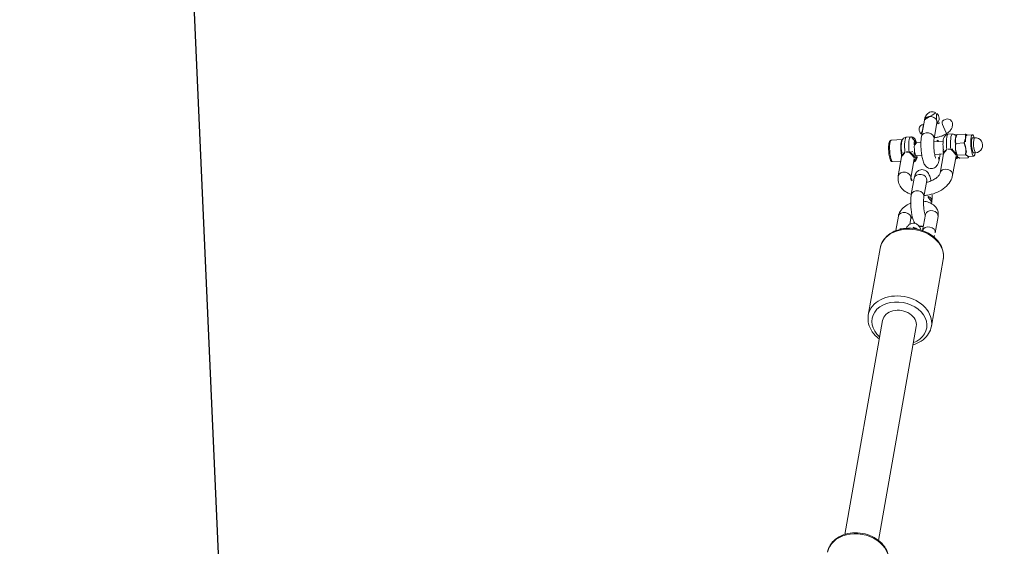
# Model space of a CAD drawing. Extents: x 5477758 to 5478338, y 5918296 to 5918502.
# Tile 122 of 138: x 5477951.689 to 5477952.149, y 5918464.129 to 5918464.375. Entities that reach past the tile are written whole.
import ezdxf

# ---------------------------------------------------------------- set-up
doc = ezdxf.new("R2010")
doc.units = 0
doc.layers.get('0').update_dxf_attribs({"linetype": 'CONTINUOUS', "lineweight": 13})
doc.layers.add('0_PROJEKTOWANE ZABAWKI', color=7, linetype='CONTINUOUS', lineweight=0)
doc.layers.add('0_WSPÓŁRZĘDNE_ODNOŚNIKI', color=6, linetype='CONTINUOUS', lineweight=15)
doc.styles.add('pktkecm$0$STANDARD', font='romans')
doc.dimstyles.new('pktkecm$0$ODNOŚNIKI', dxfattribs={"dimtxt": 17.5, "dimasz": 6, "dimexe": 7, "dimexo": 7, "dimgap": 7, "dimtad": 1, "dimtoh": 1, "dimdec": 0, "dimzin": 0, "dimdsep": 46, "dimtxsty": 'pktkecm$0$STANDARD', "dimblk": 'pktkecm$0$_Dot', "dimcen": 8, "dimdle": 7, "dimclrt": 2, "dimadec": 0, "dimazin": 0, "dimtfac": 1, "dimtdec": 0, "dimtofl": 0, "dimtmove": 0, "dimatfit": 3, "dimldrblk": 'pktkecm$0$_DotBlank', "dimfxl": 0, "dimtolj": 1, "dimtzin": 0, "dimarcsym": 0})

# ---------------------------------------------------------------- blocks, each defined once
blk = doc.blocks.new('zw$CEC1')
for p, q in [((956.4438315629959, -597.8550757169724), (956.4844510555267, -597.6035860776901)), ((956.6325320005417, -597.6275033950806), (956.6481548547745, -597.5307766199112)), ((957.3235763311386, -597.7391179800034), (957.3391991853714, -597.642391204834)), ((957.4310376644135, -598.0145250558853), (957.4716571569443, -597.7630354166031)), ((956.3125557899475, -598.3061456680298), (956.3751542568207, -597.9185774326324)), ((956.7025761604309, -598.4518306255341), (956.7651746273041, -598.0642623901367)), ((957.25787961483, -598.5112501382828), (957.3204779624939, -598.1236817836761)), ((957.4231626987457, -598.4249844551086), (957.4857610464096, -598.037416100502)), ((957.4339492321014, -597.9964979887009), (957.4458575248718, -598.0054913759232)), ((956.237312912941, -598.5065454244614), (956.2060670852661, -598.6999989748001)), ((956.3935112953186, -598.3690741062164), (956.3524594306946, -598.3380703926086)), ((958.1226364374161, -598.930469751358), (957.284635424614, -598.5733815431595)), ((957.3169827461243, -598.5182293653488), (957.3194754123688, -598.5173850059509)), ((955.5485700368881, -599.0857120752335), (956.2631814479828, -599.3902215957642)), ((956.391371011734, -599.434193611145), (956.461277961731, -599.00137591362)), ((956.9836946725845, -599.5298632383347), (957.0485945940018, -599.1280460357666)), ((957.8874288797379, -599.4824455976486), (957.0494278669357, -599.1253575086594)), ((955.3133625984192, -599.6376880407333), (956.0279740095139, -599.942197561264)), ((957.2875953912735, -599.3902215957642), (957.0243657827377, -599.2780544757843)), ((956.2522625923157, -600.2954621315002), (956.2951740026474, -600.0297830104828)), ((956.8445862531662, -600.3911317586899), (956.8874976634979, -600.1254526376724)), ((960.5690960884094, -600.3347967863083), (959.854484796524, -600.0302872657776)), ((955.9248549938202, -600.4410809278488), (955.8936091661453, -600.6345344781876)), ((956.9721773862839, -600.5079170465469), (957.810178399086, -600.8650052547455)), ((958.0794854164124, -600.1641833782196), (958.794096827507, -600.4686928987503)), ((959.1854170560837, -600.1989196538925), (959.1038993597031, -600.1641833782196)), ((960.3268903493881, -600.8837906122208), (959.6192772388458, -600.5822632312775)), ((961.8610018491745, -600.2528938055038), (964.778998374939, -601.4963077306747)), ((955.8767203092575, -601.3662575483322), (955.9610840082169, -600.8439329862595)), ((956.7369699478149, -601.0598930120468), (957.5749709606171, -601.4169812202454)), ((957.8442778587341, -600.7161593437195), (958.5588892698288, -601.0206688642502)), ((956.863926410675, -601.5257068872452), (956.9261429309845, -601.1405031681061)), ((959.6513870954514, -601.2877353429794), (959.8962895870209, -601.3920930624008)), ((959.4161795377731, -601.8397113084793), (960.0452387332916, -602.1077654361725)), ((964.6236915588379, -602.1910313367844), (973.9807230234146, -606.1782406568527)), ((960.6849646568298, -603.012773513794), (963.602961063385, -604.2561874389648)), ((963.9964716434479, -603.6629670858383), (973.3535031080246, -607.6501764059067))]:
    blk.add_line(p, q)
blk.add_arc((956.9936770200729, -597.5865839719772), 0.3500000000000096, 350.8250635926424, 170.8250635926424)
for centre, major_axis, ratio, start_param, end_param in [((956.9780541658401, -597.6833106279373), (-0.4936030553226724, 0.07972467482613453), 0.1999639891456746, 5.487786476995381, 10.22017679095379), ((956.9780541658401, -597.6833106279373), (-0.3455221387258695, 0.05580727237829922), 0.1999639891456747, 4.579404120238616e-12, 3.141592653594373), ((956.9936770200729, -597.5865839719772), (-0.3455221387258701, 0.05580727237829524), 0.1999639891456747, 1.471707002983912e-12, 3.141592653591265), ((956.9374345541, -597.9348002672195), (-0.4936030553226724, 0.07972467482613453), 0.1999639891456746, 0, 0.7854263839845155), ((956.9374345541, -597.9348002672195), (-0.4936030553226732, 0.07972467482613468), 0.1999639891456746, 0.7854263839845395, 1.832623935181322), ((956.9374345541, -597.9348002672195), (0.4936030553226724, -0.07972467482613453), 0.1999639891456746, 4.974216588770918, 6.021414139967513), ((956.9374345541, -597.9348002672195), (0.4936030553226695, -0.07972467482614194), 0.1999639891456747, 6.021414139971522, 6.283185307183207), ((956.7983907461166, -598.7956686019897), (-0.5923236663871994, 0.09566960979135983), 0.1999639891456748, 0, 1.759346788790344), ((956.8296365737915, -598.602215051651), (-0.5923236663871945, 0.09566960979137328), 0.1999639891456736, 4.878342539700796e-12, 1.759346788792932), ((956.8608824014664, -598.4087615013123), (-0.4936030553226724, 0.07972467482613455), 0.1999639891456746, 0.3612962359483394, 0.7854263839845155), ((956.8608824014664, -598.4087615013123), (-0.4936030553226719, 0.0797246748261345), 0.1999639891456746, 0.7854263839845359, 1.832623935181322), ((956.8911238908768, -598.6917325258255), (0.0243384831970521, 0.1985135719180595), 0.1836496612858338, 4.507535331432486, 5.782894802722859), ((956.8608824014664, -598.4087615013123), (0.4936030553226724, -0.07972467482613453), 0.1999639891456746, 4.974216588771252, 5.921889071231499), ((957.1883013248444, -598.6917325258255), (0.05548864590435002, -0.1921484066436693), 0.9022751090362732, 1.80305913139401, 2.294625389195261), ((955.430966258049, -599.3617000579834), (-0.1176037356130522, -0.275987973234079), 0.7622173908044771, 3.141592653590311, 6.283185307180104), ((956.7003169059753, -599.4660722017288), (-0.3620856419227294, 0.1542915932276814), 0.7622173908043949, 5.822078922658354, 6.620136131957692), ((956.8598780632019, -598.8851860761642), (-0.0243384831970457, -0.1985135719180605), 0.1836496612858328, 0, 1.365942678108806), ((958.005032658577, -599.206457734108), (-0.1176037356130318, -0.2759879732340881), 0.7622173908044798, 3.141592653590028, 6.283185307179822), ((956.145577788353, -599.6662095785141), (-0.1176037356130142, -0.2759879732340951), 0.762217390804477, 3.141592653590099, 6.283185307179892), ((957.1699917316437, -599.6662095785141), (0.1176037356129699, 0.2759879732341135), 0.7622173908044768, 0, 1.392446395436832), ((957.9618816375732, -600.4401713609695), (0.1176037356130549, 0.2759879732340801), 0.7622173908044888, 5.152009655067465e-13, 3.141592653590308), ((958.986295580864, -600.4401713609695), (0.1176037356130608, 0.2759879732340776), 0.7622173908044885, 4.489270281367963e-13, 1.916235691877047), ((959.7368810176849, -600.3062752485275), (0.1176037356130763, 0.2759879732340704), 0.7622173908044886, 7.913423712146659e-13, 3.141592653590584), ((961.2729831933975, -601.6328336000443), (-0.5880186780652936, -1.379939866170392), 0.762217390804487, 3.141592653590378, 6.283185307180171), ((956.5171786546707, -600.5367505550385), (-0.5923236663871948, 0.09566960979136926), 0.1999639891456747, 4.571356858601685e-12, 1.759346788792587), ((956.5484243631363, -600.3432970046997), (-0.394882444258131, 0.06377973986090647), 0.1999639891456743, 5.560451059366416, 8.042532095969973), ((956.5484243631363, -600.3432970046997), (0.296161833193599, -0.04783480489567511), 0.1999639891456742, 3.141592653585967, 6.283185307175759), ((956.5786658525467, -600.6262679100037), (0.02433848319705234, 0.1985135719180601), 0.1836496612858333, 4.507535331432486, 6.078331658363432), ((956.5484243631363, -600.3432970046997), (0.3948824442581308, -0.06377973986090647), 0.1999639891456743, 5.882704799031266, 7.005919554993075), ((956.8758434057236, -600.6262679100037), (0.05548864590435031, -0.1921484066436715), 0.9022751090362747, 1.803059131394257, 2.659334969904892), ((958.6764930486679, -600.7446808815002), (-0.1176037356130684, -0.2759879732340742), 0.7622173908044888, 3.141592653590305, 6.283185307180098), ((960.4514923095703, -600.6107847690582), (0.1176037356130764, 0.2759879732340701), 0.7622173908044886, 7.915851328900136e-13, 3.10844204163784), ((956.4859328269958, -600.7302041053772), (-0.5923236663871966, 0.09566960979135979), 0.1999639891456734, 0, 1.759346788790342), ((956.454686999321, -600.9236576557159), (-0.4936030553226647, 0.07972467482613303), 0.1999639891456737, 6.191412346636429, 8.361326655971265), ((956.5474200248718, -600.8197214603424), (-0.02433848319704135, -0.1985135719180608), 0.183649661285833, 0, 1.365942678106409), ((957.6925747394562, -601.1409932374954), (0.1176037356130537, 0.2759879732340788), 0.7622173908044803, 5.309197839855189e-13, 3.141592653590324), ((956.3703234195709, -601.4459822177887), (0.4936030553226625, -0.07972467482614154), 0.1999639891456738, 3.141592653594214, 6.283185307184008), ((959.5337833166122, -601.5637233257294), (0.1176037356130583, 0.2759879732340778), 0.7622173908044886, 6.444108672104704e-13, 3.141592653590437), ((960.2834683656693, -601.3790756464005), (-0.1176037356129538, -0.2759879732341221), 0.7622173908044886, 4.054005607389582, 5.623444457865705), ((964.1909798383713, -602.8762475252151), (0.5880186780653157, 1.379939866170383), 0.7622173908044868, 5.976792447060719e-13, 3.141592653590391), ((960.2483947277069, -601.8682329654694), (0.1176037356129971, 0.2759879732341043), 0.7622173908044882, 1.638699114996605, 2.596027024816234), ((964.3100816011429, -602.9269992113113), (-0.5096161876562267, -1.195947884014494), 0.7622173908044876, 2.233670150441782, 7.191107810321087), ((964.3100816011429, -602.9269992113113), (-0.3136099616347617, -0.7359679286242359), 0.7622173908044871, 3.141592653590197, 6.28318530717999), ((974.5528448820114, -607.2916358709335), (-0.5684180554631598, -1.333941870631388), 0.7622173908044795, 3.141592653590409, 6.283185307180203)]:
    blk.add_ellipse(centre, major_axis=major_axis, ratio=ratio, start_param=start_param, end_param=end_param)
for points, weights in [([(956.3751542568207, -597.9185774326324), (956.4145723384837, -597.8675896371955), (956.4455409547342, -597.8444914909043)], [1, 1.028930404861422, 1.013757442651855]), ([(956.3125557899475, -598.3061456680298), (956.4100844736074, -598.3883782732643), (956.500589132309, -598.4221847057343)], [1, 1.037954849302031, 1]), ([(956.5771412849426, -597.9482234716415), (956.486636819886, -597.9144171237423), (956.3751542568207, -597.9185774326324)], [1, 1.037954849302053, 1]), ([(956.7651746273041, -598.0642623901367), (956.667645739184, -597.9820297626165), (956.5771412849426, -597.9482234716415)], [1, 1.037954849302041, 1]), ([(957.0498031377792, -598.0507756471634), (956.920944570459, -598.036987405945), (956.7651746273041, -598.0642623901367)], [1, 1.037954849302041, 1]), ([(957.3204779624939, -598.1236817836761), (957.1786618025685, -598.064563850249), (957.0498031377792, -598.0507756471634)], [1, 1.037954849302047, 1]), ([(957.4100964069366, -598.0373524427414), (957.3717423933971, -598.0573705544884), (957.3204779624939, -598.1236817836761)], [1, 1.037954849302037, 1]), ([(957.4857610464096, -598.037416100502), (957.4484505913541, -598.0173344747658), (957.4100964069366, -598.0373524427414)], [1, 1.037954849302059, 1]), ([(957.4458575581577, -598.0054914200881), (957.4654253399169, -598.020269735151), (957.4857610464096, -598.037416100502)], [1.012255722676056, 1.007683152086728, 1]), ([(956.500589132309, -598.4221847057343), (956.591093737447, -598.4559909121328), (956.7025761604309, -598.4518306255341)], [1, 1.037954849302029, 1]), ([(956.7025761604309, -598.4518306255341), (956.8443923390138, -598.5109485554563), (956.9732509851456, -598.5247368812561)], [1, 1.037954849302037, 1]), ([(956.9732509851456, -598.5247368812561), (957.1021096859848, -598.5385252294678), (957.25787961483, -598.5112501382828)], [1, 1.037954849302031, 1]), ([(957.25787961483, -598.5112501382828), (957.2951901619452, -598.5313317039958), (957.333544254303, -598.5113136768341)], [1, 1.03795484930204, 1]), ([(957.333544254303, -598.5113136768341), (957.3718983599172, -598.4912956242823), (957.4231626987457, -598.4249844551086)], [1, 1.037954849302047, 1])]:
    blk.add_rational_spline(points, weights, degree=2)
for points, knots in [([(956.1589534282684, -598.7686499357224), (956.1486802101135, -598.7387673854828), (956.1369944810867, -598.7100032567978), (956.1105461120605, -598.6551963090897), (956.0940648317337, -598.625781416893), (956.0563995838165, -598.570211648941), (956.0351819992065, -598.5440796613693), (955.9824516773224, -598.4893245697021), (955.9397079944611, -598.4556882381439), (955.8680074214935, -598.4168312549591), (955.8272776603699, -598.4016362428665), (955.7532200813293, -598.3875756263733), (955.706235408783, -598.3875790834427), (955.6365826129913, -598.404442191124), (955.6013196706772, -598.4211323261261), (955.5522662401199, -598.4609258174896), (955.5297564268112, -598.4900186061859), (955.5022901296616, -598.5495533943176), (955.4947496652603, -598.5907632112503), (955.4947496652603, -598.6824268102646), (955.5124355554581, -598.7481927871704), (955.5493389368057, -598.8533098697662), (955.5724896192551, -598.9080992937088), (955.5918445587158, -598.9642215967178)], [2.270389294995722, 2.270389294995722, 2.270389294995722, 2.270389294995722, 2.360880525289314, 2.360880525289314, 2.452953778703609, 2.452953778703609, 2.545027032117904, 2.545027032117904, 2.681005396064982, 2.681005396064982, 2.789685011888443, 2.789685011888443, 2.907146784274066, 2.907146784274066, 3.004680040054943, 3.004680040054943, 3.096640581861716, 3.096640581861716, 3.201375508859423, 3.201375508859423, 3.371631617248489, 3.371631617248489, 3.535595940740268, 3.535595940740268, 3.535595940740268, 3.535595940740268]), ([(956.8355395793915, -599.083699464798), (956.7849459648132, -599.0774966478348), (956.7334059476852, -599.0693043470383), (956.633046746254, -599.0496833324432), (956.5842918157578, -599.0382786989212), (956.4933785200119, -599.0128365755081), (956.451388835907, -598.9989531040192), (956.3741092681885, -598.9670491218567), (956.3395045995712, -598.9510675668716), (956.2861227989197, -598.9097357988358), (956.2704486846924, -598.8960427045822), (956.2459541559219, -598.8654696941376), (956.2377504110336, -598.8537254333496), (956.2183132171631, -598.8176321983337), (956.2075740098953, -598.7891347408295), (956.2025946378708, -598.7375992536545), (956.2030594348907, -598.7186204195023), (956.2060670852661, -598.6999989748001)], [3.632475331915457, 3.632475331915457, 3.632475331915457, 3.632475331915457, 3.984344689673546, 3.984344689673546, 4.336214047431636, 4.336214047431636, 4.688083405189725, 4.688083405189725, 5.039952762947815, 5.039952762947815, 5.174204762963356, 5.174204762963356, 5.239687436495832, 5.239687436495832, 5.339433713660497, 5.339433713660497, 5.391822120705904, 5.391822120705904, 5.391822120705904, 5.391822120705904]), ([(956.3588773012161, -598.3429172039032), (956.3533549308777, -598.3458021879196), (956.3476433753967, -598.3490278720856), (956.3307313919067, -598.3595753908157), (956.318977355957, -598.3680166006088), (956.2885043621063, -598.3958317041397), (956.2687950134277, -598.4192450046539), (956.2465460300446, -598.4675691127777), (956.2405034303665, -598.4867916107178), (956.237312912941, -598.5065454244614)], [6.912976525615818, 6.912976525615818, 6.912976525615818, 6.912976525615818, 6.949413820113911, 6.949413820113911, 7.017167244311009, 7.017167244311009, 7.118974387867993, 7.118974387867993, 7.174548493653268, 7.174548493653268, 7.174548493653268, 7.174548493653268]), ([(956.9218674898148, -598.7364912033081), (956.9041429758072, -598.7662595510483), (956.8922122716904, -598.7988139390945), (956.8818802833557, -598.8627825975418), (956.8830149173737, -598.897070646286), (956.8906216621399, -598.9299447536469)], [0.823337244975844, 0.823337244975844, 0.823337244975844, 0.823337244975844, 0.9225373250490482, 0.9225373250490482, 1.021737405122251, 1.021737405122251, 1.021737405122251, 1.021737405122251]), ([(957.2181880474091, -598.5610163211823), (957.1879390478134, -598.5610163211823), (957.1524113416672, -598.5675506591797), (957.0808526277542, -598.593701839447), (957.0448845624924, -598.6133251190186), (956.9834744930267, -598.6590867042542), (956.9536777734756, -598.6884815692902), (956.9278317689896, -598.7267941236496), (956.9247752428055, -598.7316074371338), (956.9218674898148, -598.7364912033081)], [0.461268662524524, 0.461268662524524, 0.461268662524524, 0.461268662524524, 0.5764284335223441, 0.5764284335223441, 0.6915882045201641, 0.6915882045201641, 0.8070627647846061, 0.8070627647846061, 0.823337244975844, 0.823337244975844, 0.823337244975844, 0.823337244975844]), ([(957.2181880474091, -598.5610163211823), (957.2009090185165, -598.557212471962), (957.1841008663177, -598.5531889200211), (957.1512786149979, -598.5450588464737), (957.1352027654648, -598.5409553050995), (957.1161277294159, -598.5361864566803), (957.1132746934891, -598.5354762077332), (957.1104118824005, -598.5347671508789)], [-0.0007309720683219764, -0.0007309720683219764, -0.0007309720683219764, -0.0007309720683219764, 0.05434538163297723, 0.05434538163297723, 0.1086957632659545, 0.1086957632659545, 0.1182161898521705, 0.1182161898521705, 0.1182161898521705, 0.1182161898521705]), ([(957.2027643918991, -598.5347672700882), (957.2032549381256, -598.5355159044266), (957.2037630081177, -598.5362659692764), (957.2070860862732, -598.5410459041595), (957.2102526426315, -598.5451318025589), (957.2142207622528, -598.5511864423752), (957.2154130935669, -598.5532078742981), (957.2172546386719, -598.5571753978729), (957.2179021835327, -598.5591213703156), (957.2181880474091, -598.5610163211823)], [1.258691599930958, 1.258691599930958, 1.258691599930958, 1.258691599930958, 1.268743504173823, 1.268743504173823, 1.322697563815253, 1.322697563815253, 1.350134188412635, 1.350134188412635, 1.377570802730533, 1.377570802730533, 1.377570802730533, 1.377570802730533]), ([(957.422455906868, -598.6321095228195), (957.4222033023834, -598.630373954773), (957.421931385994, -598.6286523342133), (957.4175174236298, -598.6026964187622), (957.4097664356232, -598.5817826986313), (957.3900979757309, -598.5424805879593), (957.377760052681, -598.5261425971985), (957.3616092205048, -598.5078822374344), (957.3571841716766, -598.5032770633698), (957.3528360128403, -598.4990254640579)], [4.095751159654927, 4.095751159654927, 4.095751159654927, 4.095751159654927, 4.101026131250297, 4.101026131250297, 4.17598022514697, 4.17598022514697, 4.272295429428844, 4.272295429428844, 4.309354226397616, 4.309354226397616, 4.309354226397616, 4.309354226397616]), ([(955.0932587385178, -599.0344321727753), (955.0672191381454, -599.061715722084), (955.0406112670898, -599.0989655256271), (955.0094305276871, -599.1802281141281), (955.0016975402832, -599.2197830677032), (955.0006808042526, -599.2952102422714), (955.0068271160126, -599.3306374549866), (955.0274972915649, -599.3967278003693), (955.0428870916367, -599.4255234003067), (955.0795625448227, -599.4808406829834), (955.1010247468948, -599.5032440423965), (955.150067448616, -599.5480072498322), (955.1769286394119, -599.5662804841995), (955.2302714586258, -599.5985518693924), (955.256827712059, -599.6121603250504), (955.2939091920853, -599.6292428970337), (955.3035702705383, -599.6335153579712), (955.3133625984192, -599.6376880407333)], [0.7548441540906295, 0.7548441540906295, 0.7548441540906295, 0.7548441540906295, 0.8495511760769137, 0.8495511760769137, 0.9208923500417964, 0.9208923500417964, 0.990915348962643, 0.990915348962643, 1.073954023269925, 1.073954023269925, 1.187789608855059, 1.187789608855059, 1.350980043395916, 1.350980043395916, 1.514170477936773, 1.514170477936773, 1.570796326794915, 1.570796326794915, 1.570796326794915, 1.570796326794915]), ([(955.5911811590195, -599.1041458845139), (955.5845230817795, -599.0899002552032), (955.5768805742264, -599.0763558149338), (955.5475014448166, -599.0338592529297), (955.515092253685, -599.0032056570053), (955.451149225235, -598.9632122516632), (955.4081338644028, -598.9472123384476), (955.3327006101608, -598.9350286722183), (955.2869302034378, -598.936631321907), (955.2124298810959, -598.9539017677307), (955.17047727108, -598.972702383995), (955.1235964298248, -599.0058234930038), (955.1078888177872, -599.019614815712), (955.0935142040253, -599.034676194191)], [1.080118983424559, 1.080118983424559, 1.080118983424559, 1.080118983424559, 1.123585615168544, 1.123585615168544, 1.235108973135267, 1.235108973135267, 1.349845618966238, 1.349845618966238, 1.464341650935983, 1.464341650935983, 1.579273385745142, 1.579273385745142, 1.636543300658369, 1.636543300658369, 1.636543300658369, 1.636543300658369]), ([(955.5134726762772, -599.068617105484), (955.5134785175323, -599.068620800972), (955.5134872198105, -599.0686264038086), (955.5139437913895, -599.0689170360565), (955.5175113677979, -599.0710871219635), (955.5295363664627, -599.0772167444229), (955.5380718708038, -599.0812386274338), (955.5485700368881, -599.0857120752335)], [1.317786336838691, 1.317786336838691, 1.317786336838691, 1.317786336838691, 1.325928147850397, 1.325928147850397, 1.447469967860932, 1.447469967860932, 1.570796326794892, 1.570796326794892, 1.570796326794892, 1.570796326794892]), ([(955.5918457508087, -598.96422123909), (955.6003466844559, -598.9888715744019), (955.6077264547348, -599.0162731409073), (955.6179140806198, -599.0685859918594), (955.6213537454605, -599.0928698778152), (955.6235607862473, -599.1176670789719)], [2.374433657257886, 2.374433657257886, 2.374433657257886, 2.374433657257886, 2.578671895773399, 2.578671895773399, 2.741463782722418, 2.741463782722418, 2.741463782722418, 2.741463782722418]), ([(956.159064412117, -598.7686117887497), (956.1771916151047, -598.8211761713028), (956.1915677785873, -598.8754194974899), (956.213095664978, -598.985964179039), (956.2202423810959, -599.0422661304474), (956.2273907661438, -599.1555696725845), (956.2273907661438, -599.2125693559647), (956.2217043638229, -599.302698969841), (956.2183436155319, -599.3360551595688), (956.2137273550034, -599.3691482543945)], [2.374433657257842, 2.374433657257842, 2.374433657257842, 2.374433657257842, 2.578671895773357, 2.578671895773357, 2.782910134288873, 2.782910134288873, 2.987148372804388, 2.987148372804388, 3.107841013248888, 3.107841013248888, 3.107841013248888, 3.107841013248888]), ([(957.0656366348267, -599.1322642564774), (957.0527012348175, -599.1290988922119), (957.0403325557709, -599.1259771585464), (957.0113892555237, -599.1186802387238), (956.9951145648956, -599.1145839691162), (956.9628399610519, -599.1068342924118), (956.9468996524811, -599.1031930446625), (956.9149695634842, -599.0964803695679), (956.8989721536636, -599.093405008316), (956.8668342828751, -599.087936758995), (956.8507941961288, -599.085569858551), (956.8355395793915, -599.083699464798)], [-1.331430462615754, -1.331430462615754, -1.331430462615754, -1.331430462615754, -1.291513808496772, -1.291513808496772, -1.234315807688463, -1.234315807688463, -1.177117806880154, -1.177117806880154, -1.119919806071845, -1.119919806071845, -1.062721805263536, -1.062721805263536, -1.062721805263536, -1.062721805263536]), ([(956.8906216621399, -598.9299447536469), (956.8918696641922, -598.9353379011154), (956.8932834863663, -598.9406945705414), (956.9060046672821, -598.9836428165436), (956.9254081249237, -599.0185955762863), (956.9704085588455, -599.0744314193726), (956.9991918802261, -599.0992918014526), (957.0365034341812, -599.1194828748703), (957.0429430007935, -599.1225751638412), (957.0494291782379, -599.1253200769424)], [1.021737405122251, 1.021737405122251, 1.021737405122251, 1.021737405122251, 1.03801188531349, 1.03801188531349, 1.153486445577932, 1.153486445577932, 1.268646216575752, 1.268646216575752, 1.292265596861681, 1.292265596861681, 1.292265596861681, 1.292265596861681]), ([(958.7447265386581, -600.4476553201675), (958.7560129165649, -600.3703060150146), (958.7624644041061, -600.291666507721), (958.766902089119, -600.073460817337), (958.7545700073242, -599.9335255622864), (958.6995774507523, -599.664043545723), (958.656852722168, -599.5345499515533), (958.5404508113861, -599.2982814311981), (958.4668167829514, -599.1911543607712), (958.3026319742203, -599.0307332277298), (958.2177304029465, -598.9709911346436), (958.1226364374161, -598.930469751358)], [3.165446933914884, 3.165446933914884, 3.165446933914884, 3.165446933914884, 3.36513523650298, 3.36513523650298, 3.718220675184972, 3.718220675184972, 4.07303391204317, 4.07303391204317, 4.427395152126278, 4.427395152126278, 4.712388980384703, 4.712388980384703, 4.712388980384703, 4.712388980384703]), ([(956.0279740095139, -599.942197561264), (956.1141358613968, -599.9789127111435), (956.2123056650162, -600.0093770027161), (956.3990854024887, -600.0556533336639), (956.4822367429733, -600.0727628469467), (956.6475654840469, -600.1005771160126), (956.7295892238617, -600.1114593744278), (956.889655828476, -600.1267024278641), (956.9674190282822, -600.1309537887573), (957.1211628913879, -600.1313608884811), (957.1943082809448, -600.1274350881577), (957.321079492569, -600.1029676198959), (957.3748792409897, -600.0927891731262), (957.4648255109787, -600.0322555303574), (957.4821466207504, -600.0188221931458), (957.5267586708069, -599.9750195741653), (957.5549948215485, -599.9384019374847), (957.5890154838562, -599.8568630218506), (957.5980311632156, -599.8171796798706), (957.601017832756, -599.7411566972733), (957.595765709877, -599.7052911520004), (957.5765330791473, -599.6383905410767), (957.5617088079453, -599.6090513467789), (957.5261528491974, -599.5529683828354), (957.5051443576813, -599.5301666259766), (957.4517230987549, -599.4796398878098), (957.4208554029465, -599.459241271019), (957.3565866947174, -599.4214681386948), (957.3230272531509, -599.4053198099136), (957.2875953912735, -599.3902215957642)], [1.570796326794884, 1.570796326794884, 1.570796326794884, 1.570796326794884, 2.069046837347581, 2.069046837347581, 2.429455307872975, 2.429455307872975, 2.777718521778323, 2.777718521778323, 3.133318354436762, 3.133318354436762, 3.532836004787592, 3.532836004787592, 3.822545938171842, 3.822545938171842, 3.886849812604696, 3.886849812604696, 3.985086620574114, 3.985086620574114, 4.057238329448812, 4.057238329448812, 4.126833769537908, 4.126833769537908, 4.208353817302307, 4.208353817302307, 4.318813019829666, 4.318813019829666, 4.507496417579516, 4.507496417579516, 4.712388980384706, 4.712388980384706, 4.712388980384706, 4.712388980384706]), ([(956.2631814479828, -599.3902215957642), (956.2804416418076, -599.3975765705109), (956.3029924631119, -599.4061450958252), (956.3615485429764, -599.4257606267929), (956.3994718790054, -599.4369728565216), (956.487290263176, -599.4597761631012), (956.5380873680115, -599.4712812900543), (956.6456845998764, -599.4923123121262), (956.70266020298, -599.5017292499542), (956.8146010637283, -599.5168967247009), (956.8695695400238, -599.5226347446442), (956.9690067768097, -599.5297824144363), (957.0138479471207, -599.5313372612), (957.0851415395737, -599.5309541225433), (957.1132053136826, -599.5293220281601), (957.1469316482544, -599.5256398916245), (957.156446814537, -599.5236657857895), (957.1578531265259, -599.5233203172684), (957.1578835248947, -599.523312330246), (957.1579037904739, -599.5233070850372)], [1.570796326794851, 1.570796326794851, 1.570796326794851, 1.570796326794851, 1.773558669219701, 1.773558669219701, 2.021917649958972, 2.021917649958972, 2.299058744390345, 2.299058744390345, 2.588816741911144, 2.588816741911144, 2.879272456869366, 2.879272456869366, 3.158072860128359, 3.158072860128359, 3.405195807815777, 3.405195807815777, 3.592352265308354, 3.592352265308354, 3.606532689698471, 3.606532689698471, 3.606532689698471, 3.606532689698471]), ([(958.164198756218, -600.2002812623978), (958.1656584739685, -600.1275371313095), (958.1610400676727, -600.054347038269), (958.1400355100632, -599.9120351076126), (958.1232283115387, -599.8431687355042), (958.0811475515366, -599.7216695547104), (958.0560957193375, -599.6687119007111), (958.0039246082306, -599.5834378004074), (957.9769467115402, -599.5506558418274), (957.9270946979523, -599.503534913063), (957.9047503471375, -599.4898618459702), (957.8875782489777, -599.4825093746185), (957.8875035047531, -599.4824774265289), (957.8874288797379, -599.4824455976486)], [3.365576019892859, 3.365576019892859, 3.365576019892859, 3.365576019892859, 3.633449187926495, 3.633449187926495, 3.910591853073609, 3.910591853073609, 4.180412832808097, 4.180412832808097, 4.441921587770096, 4.441921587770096, 4.71121078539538, 4.71121078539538, 4.712388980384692, 4.712388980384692, 4.712388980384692, 4.712388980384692]), ([(955.4959667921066, -599.7154564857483), (955.4951759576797, -599.7246233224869), (955.4947496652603, -599.7336523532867), (955.4947496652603, -599.7773758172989), (955.5022901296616, -599.8185856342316), (955.5297564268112, -599.8781204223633), (955.5522662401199, -599.907212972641), (955.6013196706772, -599.9470067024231), (955.6365826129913, -599.9636968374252), (955.706235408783, -599.9805599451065), (955.7532200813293, -599.9805634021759), (955.8272776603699, -599.9665026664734), (955.8680074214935, -599.9513077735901), (955.9143985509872, -599.9261666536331), (955.9293248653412, -599.9166833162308), (955.9439467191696, -599.9062298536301)], [0.5209138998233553, 0.5209138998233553, 0.5209138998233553, 0.5209138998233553, 0.5473491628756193, 0.5473491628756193, 0.6520840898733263, 0.6520840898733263, 0.7440446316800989, 0.7440446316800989, 0.8415778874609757, 0.8415778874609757, 0.9590396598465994, 0.9590396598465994, 1.06771927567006, 1.06771927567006, 1.117336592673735, 1.117336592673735, 1.117336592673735, 1.117336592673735]), ([(958.1494779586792, -599.9761997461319), (958.1300032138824, -599.975611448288), (958.1108560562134, -599.9752851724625), (958.0107103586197, -599.9750199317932), (957.9375649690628, -599.978945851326), (957.810793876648, -600.0034133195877), (957.756994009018, -600.0135917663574), (957.6670478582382, -600.074125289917), (957.6497267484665, -600.0875586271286), (957.60511469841, -600.131361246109), (957.5768785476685, -600.1679788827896), (957.5428577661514, -600.2495180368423), (957.533842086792, -600.2892013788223), (957.5308555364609, -600.3652242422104), (957.5361076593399, -600.4010897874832), (957.5553402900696, -600.467990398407), (957.5701645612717, -600.4973295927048), (957.6057205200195, -600.5534125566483), (957.6267288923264, -600.5762141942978), (957.680150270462, -600.6267410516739), (957.7110179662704, -600.6471395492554), (957.7752866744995, -600.6849126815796), (957.808846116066, -600.70106112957), (957.8442778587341, -600.7161593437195)], [3.040967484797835, 3.040967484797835, 3.040967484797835, 3.040967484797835, 3.133318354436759, 3.133318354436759, 3.532836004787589, 3.532836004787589, 3.822545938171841, 3.822545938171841, 3.886849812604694, 3.886849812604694, 3.985086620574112, 3.985086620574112, 4.05723832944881, 4.05723832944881, 4.126833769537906, 4.126833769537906, 4.208353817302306, 4.208353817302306, 4.318813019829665, 4.318813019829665, 4.507496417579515, 4.507496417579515, 4.712388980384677, 4.712388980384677, 4.712388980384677, 4.712388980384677]), ([(958.0443881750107, -600.1470882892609), (958.0443881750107, -600.1470884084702), (958.04438829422, -600.1470884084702), (958.0444376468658, -600.1471203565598), (958.0475602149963, -600.1490681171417), (958.0591450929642, -600.1550650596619), (958.0681785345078, -600.1593652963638), (958.0794854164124, -600.1641833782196)], [4.459378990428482, 4.459378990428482, 4.459378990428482, 4.459378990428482, 4.460320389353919, 4.460320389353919, 4.579562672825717, 4.579562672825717, 4.712388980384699, 4.712388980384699, 4.712388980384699, 4.712388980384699]), ([(959.1038993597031, -600.1641833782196), (959.0177375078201, -600.1274681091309), (958.9195677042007, -600.0970038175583), (958.7946504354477, -600.0660544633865), (958.7779074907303, -600.062061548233), (958.7609884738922, -600.0581774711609)], [1.570796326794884, 1.570796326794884, 1.570796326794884, 1.570796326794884, 2.069046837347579, 2.069046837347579, 2.14506266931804, 2.14506266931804, 2.14506266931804, 2.14506266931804]), ([(959.854484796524, -600.0302872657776), (959.7881263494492, -600.0020107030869), (959.7144140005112, -599.9856708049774), (959.5728259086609, -599.9844311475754), (959.5056128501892, -599.9966686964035), (959.3772761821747, -600.0437407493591), (959.3171153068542, -600.0798383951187), (959.2013592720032, -600.1747575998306), (959.1489915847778, -600.2366216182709), (959.0603226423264, -600.3748091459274), (959.024869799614, -600.4519553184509), (958.9980864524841, -600.5328512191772)], [1.570796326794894, 1.570796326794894, 1.570796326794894, 1.570796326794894, 1.821969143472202, 1.821969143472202, 2.049450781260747, 2.049450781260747, 2.294870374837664, 2.294870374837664, 2.592086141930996, 2.592086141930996, 2.904752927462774, 2.904752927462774, 2.904752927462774, 2.904752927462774]), ([(956.2619677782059, -600.2353736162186), (956.2127048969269, -600.2361161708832), (956.1685507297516, -600.2391335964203), (956.0942734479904, -600.2566901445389), (956.0658143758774, -600.2644609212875), (956.0182733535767, -600.2941108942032), (956.006519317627, -600.3025522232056), (955.9760463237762, -600.3303672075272), (955.9563368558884, -600.3537805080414), (955.9340879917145, -600.4021046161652), (955.9280455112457, -600.4213272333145), (955.9248549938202, -600.4410809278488)], [6.328364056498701, 6.328364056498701, 6.328364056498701, 6.328364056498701, 6.724279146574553, 6.724279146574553, 6.949413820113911, 6.949413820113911, 7.017167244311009, 7.017167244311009, 7.118974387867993, 7.118974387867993, 7.174548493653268, 7.174548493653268, 7.174548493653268, 7.174548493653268]), ([(956.9057301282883, -600.4955517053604), (956.8754810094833, -600.4955517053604), (956.8399534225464, -600.5020861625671), (956.7683947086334, -600.5282374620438), (956.7324266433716, -600.5478605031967), (956.6710164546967, -600.5936222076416), (956.6412198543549, -600.6230170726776), (956.6153737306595, -600.6613297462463), (956.6123173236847, -600.6661429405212), (956.609409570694, -600.6710265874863)], [1.383805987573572, 1.383805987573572, 1.383805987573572, 1.383805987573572, 1.498965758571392, 1.498965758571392, 1.614125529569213, 1.614125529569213, 1.729600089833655, 1.729600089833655, 1.745874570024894, 1.745874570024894, 1.745874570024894, 1.745874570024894]), ([(956.9057301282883, -600.4955517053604), (956.8884510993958, -600.4917479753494), (956.8716428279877, -600.4877243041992), (956.8388206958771, -600.4795942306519), (956.822744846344, -600.4754909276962), (956.7701474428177, -600.4623409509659), (956.7321888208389, -600.4533503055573), (956.6654722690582, -600.4406862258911), (956.6371631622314, -600.4361555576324), (956.6099116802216, -600.4328143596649)], [-0.0007309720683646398, -0.0007309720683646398, -0.0007309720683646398, -0.0007309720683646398, 0.05434538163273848, 0.05434538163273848, 0.108695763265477, 0.108695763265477, 0.2304621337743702, 0.2304621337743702, 0.3142539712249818, 0.3142539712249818, 0.3142539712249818, 0.3142539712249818]), ([(957.1099979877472, -600.566645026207), (957.1097453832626, -600.5649094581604), (957.1094734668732, -600.56318795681), (957.1050593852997, -600.537232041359), (957.0973083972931, -600.516318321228), (957.0776400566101, -600.4770160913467), (957.0653020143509, -600.4606781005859), (957.0361043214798, -600.4276663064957), (957.0197529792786, -600.4145572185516), (956.969012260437, -600.378369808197), (956.9363385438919, -600.3631145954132), (956.8854253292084, -600.3423020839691), (956.8701223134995, -600.3365602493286), (956.8542915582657, -600.3310432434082)], [4.09575115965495, 4.09575115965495, 4.09575115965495, 4.09575115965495, 4.101026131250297, 4.101026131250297, 4.17598022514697, 4.17598022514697, 4.272295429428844, 4.272295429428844, 4.417098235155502, 4.417098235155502, 4.744422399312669, 4.744422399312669, 4.879140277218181, 4.879140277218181, 4.879140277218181, 4.879140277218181]), ([(956.9070891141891, -600.4328143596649), (956.8954974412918, -600.4361618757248), (956.8884490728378, -600.4407035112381), (956.8811888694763, -600.4534065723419), (956.8854855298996, -600.4624307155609), (956.8946281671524, -600.475581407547), (956.8977946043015, -600.4796674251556), (956.901762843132, -600.4857218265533), (956.9029550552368, -600.4877432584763), (956.9047967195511, -600.4917110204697), (956.9054441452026, -600.4936569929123), (956.9057301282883, -600.4955517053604)], [1.062655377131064, 1.062655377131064, 1.062655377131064, 1.062655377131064, 1.146605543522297, 1.146605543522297, 1.26874350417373, 1.26874350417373, 1.322697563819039, 1.322697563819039, 1.350134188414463, 1.350134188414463, 1.377570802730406, 1.377570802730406, 1.377570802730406, 1.377570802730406]), ([(958.794096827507, -600.4686928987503), (958.8113570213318, -600.4760477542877), (958.8339077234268, -600.484616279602), (958.8924639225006, -600.504231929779), (958.9303872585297, -600.5154441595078), (959.0182056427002, -600.538247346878), (959.0690027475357, -600.5497524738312), (959.1765998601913, -600.5707836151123), (959.233575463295, -600.5802005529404), (959.3455163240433, -600.5953680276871), (959.400484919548, -600.6011060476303), (959.4999221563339, -600.6082535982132), (959.5447633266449, -600.6098085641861), (959.6160569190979, -600.6094254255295), (959.6441206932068, -600.6077933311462), (959.666405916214, -600.6053602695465), (959.6692637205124, -600.6050145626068), (959.6718633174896, -600.6046711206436)], [4.712388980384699, 4.712388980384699, 4.712388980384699, 4.712388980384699, 4.915151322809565, 4.915151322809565, 5.163510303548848, 5.163510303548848, 5.440651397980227, 5.440651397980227, 5.730409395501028, 5.730409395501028, 6.020865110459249, 6.020865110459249, 6.299665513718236, 6.299665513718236, 6.54678846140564, 6.54678846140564, 6.586623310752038, 6.586623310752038, 6.586623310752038, 6.586623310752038]), ([(959.640182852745, -600.591171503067), (959.636263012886, -600.594871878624), (959.6315220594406, -600.5998858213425), (959.6257121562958, -600.6070573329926), (959.62511241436, -600.6078082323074), (959.6245070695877, -600.6085774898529)], [2.353840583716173, 2.353840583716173, 2.353840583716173, 2.353840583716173, 2.477184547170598, 2.477184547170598, 2.491219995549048, 2.491219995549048, 2.491219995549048, 2.491219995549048]), ([(960.6849646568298, -603.012773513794), (960.5720541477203, -602.9646601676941), (960.468682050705, -602.8945192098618), (960.289694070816, -602.7172137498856), (960.2149420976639, -602.6092518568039), (960.0990793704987, -602.3635408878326), (960.0599217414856, -602.2244960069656), (960.0221135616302, -601.9293729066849), (960.0248936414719, -601.7728343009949), (960.0725359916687, -601.4597742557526), (960.1178593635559, -601.3032858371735), (960.2464809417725, -601.0065939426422), (960.3298270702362, -600.8664463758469), (960.5268951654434, -600.616739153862), (960.6405503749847, -600.5071300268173), (960.8873919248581, -600.3312004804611), (961.0203911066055, -600.2643843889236), (961.2902538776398, -600.1835522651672), (961.4268717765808, -600.1678133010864), (961.6640694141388, -600.1874415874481), (961.7658368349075, -600.2123421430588), (961.8610018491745, -600.2528938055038)], [5.026435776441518, 5.026435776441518, 5.026435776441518, 5.026435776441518, 5.320228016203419, 5.320228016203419, 5.622586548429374, 5.622586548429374, 5.941610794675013, 5.941610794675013, 6.271729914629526, 6.271729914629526, 6.605426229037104, 6.605426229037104, 6.939656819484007, 6.939656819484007, 7.273278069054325, 7.273278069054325, 7.602963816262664, 7.602963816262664, 7.920409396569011, 7.920409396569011, 8.168028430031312, 8.168028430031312, 8.168028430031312, 8.168028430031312]), ([(956.5230816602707, -601.0182350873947), (956.4724879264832, -601.0120321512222), (956.4209480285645, -601.0038398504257), (956.3205888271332, -600.9842188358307), (956.271833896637, -600.972814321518), (956.1809206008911, -600.9473720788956), (956.1389307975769, -600.9334886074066), (956.0616513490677, -600.9015846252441), (956.0270465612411, -600.8856029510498), (955.9736648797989, -600.8442713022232), (955.9579907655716, -600.8305782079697), (955.9334962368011, -600.8000053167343), (955.9252924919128, -600.7882609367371), (955.905855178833, -600.7521678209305), (955.8951160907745, -600.7236702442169), (955.8901365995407, -600.6721348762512), (955.89060151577, -600.6531559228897), (955.8936091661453, -600.6345344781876)], [3.632475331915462, 3.632475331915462, 3.632475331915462, 3.632475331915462, 3.98434468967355, 3.98434468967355, 4.336214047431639, 4.336214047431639, 4.688083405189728, 4.688083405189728, 5.039952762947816, 5.039952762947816, 5.174204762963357, 5.174204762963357, 5.239687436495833, 5.239687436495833, 5.339433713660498, 5.339433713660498, 5.391822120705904, 5.391822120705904, 5.391822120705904, 5.391822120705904]), ([(956.7531785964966, -601.0667998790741), (956.7402431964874, -601.0636343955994), (956.7278745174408, -601.0605126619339), (956.6989312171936, -601.0532156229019), (956.6826565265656, -601.0491193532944), (956.6503819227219, -601.04136967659), (956.6344417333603, -601.0377286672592), (956.6025115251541, -601.0310158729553), (956.5865142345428, -601.0279405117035), (956.5543763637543, -601.0224723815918), (956.538336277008, -601.0201053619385), (956.5230816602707, -601.0182350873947)], [-1.331430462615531, -1.331430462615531, -1.331430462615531, -1.331430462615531, -1.291513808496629, -1.291513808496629, -1.234315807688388, -1.234315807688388, -1.177117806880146, -1.177117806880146, -1.119919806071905, -1.119919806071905, -1.062721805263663, -1.062721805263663, -1.062721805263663, -1.062721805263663]), ([(956.609409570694, -600.6710265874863), (956.5916849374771, -600.7007949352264), (956.5797542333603, -600.733349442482), (956.5745882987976, -600.7653338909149), (956.5694222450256, -600.7973182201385), (956.5705568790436, -600.8316061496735), (956.5781637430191, -600.864480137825)], [1.745874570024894, 1.745874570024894, 1.745874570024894, 1.745874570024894, 1.845074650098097, 1.845074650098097, 1.845074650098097, 1.944274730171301, 1.944274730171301, 1.944274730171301, 1.944274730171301]), ([(956.5781637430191, -600.864480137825), (956.5794116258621, -600.8698734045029), (956.5808254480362, -600.8752300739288), (956.593546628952, -600.9181782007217), (956.6129502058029, -600.9531310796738), (956.6579506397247, -601.00896692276), (956.6867338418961, -601.0338274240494), (956.7240453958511, -601.0540182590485), (956.7304850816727, -601.0571106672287), (956.7369712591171, -601.0598555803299)], [1.944274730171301, 1.944274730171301, 1.944274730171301, 1.944274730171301, 1.960549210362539, 1.960549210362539, 2.076023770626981, 2.076023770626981, 2.191183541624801, 2.191183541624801, 2.214802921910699, 2.214802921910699, 2.214802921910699, 2.214802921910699]), ([(957.5749709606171, -601.4169812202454), (957.6634707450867, -601.4546927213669), (957.7608633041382, -601.4750307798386), (957.947380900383, -601.4724049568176), (958.0357549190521, -601.4531673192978), (958.2054153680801, -601.3825596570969), (958.285336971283, -601.3289926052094), (958.4322682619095, -601.1938955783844), (958.497482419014, -601.1100169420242), (958.5519094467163, -601.0176945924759)], [1.570796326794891, 1.570796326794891, 1.570796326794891, 1.570796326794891, 1.836027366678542, 1.836027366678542, 2.07818406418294, 2.07818406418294, 2.342460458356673, 2.342460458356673, 2.634434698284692, 2.634434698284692, 2.634434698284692, 2.634434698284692]), ([(957.810178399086, -600.8650052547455), (957.8343327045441, -600.8752979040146), (957.8470786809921, -600.875750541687), (957.8807480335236, -600.8688896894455), (957.901490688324, -600.8609991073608), (957.9473128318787, -600.8260542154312), (957.9686313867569, -600.8056104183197), (957.9903485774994, -600.7784028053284)], [1.570796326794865, 1.570796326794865, 1.570796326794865, 1.570796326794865, 1.952163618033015, 1.952163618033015, 2.266322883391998, 2.266322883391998, 2.484357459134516, 2.484357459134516, 2.484357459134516, 2.484357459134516]), ([(958.5588892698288, -601.0206688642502), (958.6450511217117, -601.0573840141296), (958.7432210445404, -601.0878483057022), (958.9300006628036, -601.1341246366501), (959.0131520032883, -601.1512341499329), (959.1784808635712, -601.1790482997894), (959.2605046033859, -601.1899306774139), (959.4205712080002, -601.2051738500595), (959.4983342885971, -601.2094250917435), (959.6520782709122, -601.2098321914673), (959.725223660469, -601.2059062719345), (959.8365105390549, -601.1844273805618), (959.8746310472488, -601.1750150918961), (959.9197520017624, -601.1547267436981)], [4.712388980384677, 4.712388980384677, 4.712388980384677, 4.712388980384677, 5.210639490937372, 5.210639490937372, 5.571047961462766, 5.571047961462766, 5.919311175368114, 5.919311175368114, 6.274911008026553, 6.274911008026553, 6.674428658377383, 6.674428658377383, 6.879953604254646, 6.879953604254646, 6.879953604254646, 6.879953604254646]), ([(960.0521019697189, -601.5949774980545), (960.0504540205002, -601.5938761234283), (960.0487998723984, -601.5927567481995), (960.022805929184, -601.5749360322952), (959.9967167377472, -601.5550260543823), (959.9557222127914, -601.508075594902), (959.9431000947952, -601.4916557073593), (959.9124028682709, -601.4405096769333), (959.8943147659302, -601.3995851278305), (959.8817971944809, -601.3133463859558), (959.882570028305, -601.2735558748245), (959.8981236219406, -601.2007567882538), (959.9115439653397, -601.1679663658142), (959.9456520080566, -601.1096239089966), (959.9666110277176, -601.0854001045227), (960.012757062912, -601.0420483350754), (960.0373433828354, -601.0261536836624), (960.0922776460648, -600.9960786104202), (960.1200233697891, -600.9864329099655), (960.1953310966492, -600.9646334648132), (960.2380772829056, -600.9592295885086), (960.2828446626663, -600.9557119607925)], [3.408923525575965, 3.408923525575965, 3.408923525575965, 3.408923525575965, 3.420154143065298, 3.420154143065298, 3.584665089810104, 3.584665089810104, 3.653934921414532, 3.653934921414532, 3.758313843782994, 3.758313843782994, 3.831102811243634, 3.831102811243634, 3.898177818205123, 3.898177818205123, 3.973891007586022, 3.973891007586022, 4.072676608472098, 4.072676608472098, 4.220912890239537, 4.220912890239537, 4.509215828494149, 4.509215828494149, 4.509215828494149, 4.509215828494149]), ([(960.0921230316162, -600.9981204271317), (960.0969170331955, -600.9891390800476), (960.1014207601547, -600.9796981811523), (960.1199308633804, -600.9353342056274), (960.1289465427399, -600.8956508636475), (960.1312501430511, -600.8370162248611), (960.1301606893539, -600.8174090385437), (960.1275769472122, -600.7988593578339)], [7.106125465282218, 7.106125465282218, 7.106125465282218, 7.106125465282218, 7.126679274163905, 7.126679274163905, 7.198830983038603, 7.198830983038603, 7.236005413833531, 7.236005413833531, 7.236005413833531, 7.236005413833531]), ([(955.8767203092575, -601.3662575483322), (955.874747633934, -601.3784708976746), (955.875955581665, -601.3909406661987), (955.8828246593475, -601.4141955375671), (955.8889101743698, -601.4242227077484), (955.907846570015, -601.4485319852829), (955.922136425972, -601.459327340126), (955.9710282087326, -601.4903795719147), (956.013179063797, -601.5082104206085), (956.1041831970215, -601.5386736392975), (956.1489297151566, -601.5511821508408), (956.2427577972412, -601.5733208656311), (956.2915798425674, -601.5830230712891), (956.3895972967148, -601.59912276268), (956.438760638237, -601.6055409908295), (956.5333071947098, -601.6145555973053), (956.5786288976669, -601.6171298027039), (956.6622905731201, -601.6180205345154), (956.7002470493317, -601.6162614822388), (956.7701474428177, -601.6068744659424), (956.7999432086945, -601.6014535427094), (956.8365062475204, -601.5746966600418), (956.8438749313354, -601.5679388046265), (956.8566882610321, -601.5497924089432), (956.8619167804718, -601.5381492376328), (956.863926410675, -601.5257068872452)], [0.8913631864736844, 0.8913631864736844, 0.8913631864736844, 0.8913631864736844, 0.9870112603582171, 0.9870112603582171, 1.103265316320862, 1.103265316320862, 1.327054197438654, 1.327054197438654, 1.774222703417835, 1.774222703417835, 2.117867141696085, 2.117867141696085, 2.448831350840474, 2.448831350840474, 2.777197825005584, 2.777197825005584, 3.107697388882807, 3.107697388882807, 3.448655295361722, 3.448655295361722, 3.838074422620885, 3.838074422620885, 3.935515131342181, 3.935515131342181, 4.032955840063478, 4.032955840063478, 4.032955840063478, 4.032955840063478]), ([(958.9504630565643, -601.1374439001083), (958.9522886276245, -601.1493571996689), (958.9542782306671, -601.1612328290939), (958.9747112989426, -601.2734621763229), (959.0047070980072, -601.3706887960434), (959.090061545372, -601.5503289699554), (959.1451995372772, -601.6332325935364), (959.2726473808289, -601.7592340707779), (959.3395076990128, -601.80703997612), (959.4161795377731, -601.8397113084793)], [3.642109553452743, 3.642109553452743, 3.642109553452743, 3.642109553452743, 3.685684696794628, 3.685684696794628, 4.055437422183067, 4.055437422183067, 4.422178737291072, 4.422178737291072, 4.712388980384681, 4.712388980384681, 4.712388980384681, 4.712388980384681]), ([(959.5924909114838, -601.2095483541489), (959.5961495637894, -601.2169213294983), (959.59985435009, -601.2238034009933), (959.6142463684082, -601.2486244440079), (959.6248304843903, -601.2625689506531), (959.6417505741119, -601.2810337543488), (959.6480294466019, -601.2856060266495), (959.6511174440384, -601.2875536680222), (959.6515032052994, -601.2877671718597), (959.6516681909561, -601.2878551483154)], [4.076544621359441, 4.076544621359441, 4.076544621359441, 4.076544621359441, 4.153593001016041, 4.153593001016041, 4.377360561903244, 4.377360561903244, 4.598534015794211, 4.598534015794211, 4.651911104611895, 4.651911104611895, 4.651911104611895, 4.651911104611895]), ([(964.778998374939, -601.4963077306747), (964.8919088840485, -601.5444210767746), (964.9952808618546, -601.6145620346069), (965.1742689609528, -601.7918674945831), (965.2490209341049, -601.8998293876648), (965.3648836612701, -602.145540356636), (965.4040412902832, -602.2845851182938), (965.4271103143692, -602.4646571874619), (965.4304045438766, -602.5000419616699), (965.4325129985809, -602.5356854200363)], [1.884843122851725, 1.884843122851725, 1.884843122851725, 1.884843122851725, 2.178635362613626, 2.178635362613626, 2.480993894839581, 2.480993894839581, 2.80001814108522, 2.80001814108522, 2.877074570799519, 2.877074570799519, 2.877074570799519, 2.877074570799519]), ([(964.8052930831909, -604.0076212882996), (964.7709226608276, -604.0369299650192), (964.7355359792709, -604.064582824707), (964.5765711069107, -604.1778807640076), (964.4435719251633, -604.244696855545), (964.1737092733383, -604.3255289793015), (964.0370911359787, -604.3412679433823), (963.79989361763, -604.3216397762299), (963.6981261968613, -604.2967391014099), (963.602961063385, -604.2561874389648)], [4.034204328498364, 4.034204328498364, 4.034204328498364, 4.034204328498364, 4.131685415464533, 4.131685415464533, 4.461371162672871, 4.461371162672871, 4.778816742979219, 4.778816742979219, 5.026435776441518, 5.026435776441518, 5.026435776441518, 5.026435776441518]), ([(973.984426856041, -608.6255776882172), (973.8752315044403, -608.5790474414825), (973.7752414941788, -608.511266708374), (973.602036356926, -608.3400106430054), (973.529675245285, -608.2357523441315), (973.4173530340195, -607.9984390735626), (973.3793342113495, -607.8641041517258), (973.3424036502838, -607.5788844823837), (973.3449296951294, -607.4275391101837), (973.3907035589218, -607.1248151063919), (973.4344201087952, -606.9734678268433), (973.5586405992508, -606.6864960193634), (973.6391953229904, -606.5509262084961), (973.8297790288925, -606.3093529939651), (973.9397413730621, -606.2032973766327), (974.1786671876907, -606.0330991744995), (974.3074408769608, -605.9684554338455), (974.5687410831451, -605.890366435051), (974.7010145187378, -605.8751918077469), (974.930654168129, -605.8943166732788), (975.0291483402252, -605.9184421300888), (975.1212629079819, -605.9576939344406)], [5.026435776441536, 5.026435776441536, 5.026435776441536, 5.026435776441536, 5.319471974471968, 5.319471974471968, 5.621236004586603, 5.621236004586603, 5.940116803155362, 5.940116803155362, 6.270531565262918, 6.270531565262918, 6.604706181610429, 6.604706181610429, 6.939448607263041, 6.939448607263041, 7.273550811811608, 7.273550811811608, 7.603540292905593, 7.603540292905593, 7.920829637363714, 7.920829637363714, 8.16802843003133, 8.16802843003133, 8.16802843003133, 8.16802843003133])]:
    blk.add_open_spline(points, degree=3, knots=knots)
for points in [[(957.2846041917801, -598.5734063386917), (957.2650442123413, -598.5651451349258), (957.2422330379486, -598.5610163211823), (957.2181880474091, -598.5610163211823)], [(956.9721462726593, -600.5079418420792), (956.9525860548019, -600.4996806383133), (956.9297751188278, -600.4955517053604), (956.9057301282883, -600.4955517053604)], [(960.7355363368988, -600.4399614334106), (960.6868370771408, -600.3976365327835), (960.631115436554, -600.3612244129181), (960.5690960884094, -600.3347967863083)]]:
    blk.add_open_spline(points, degree=3)
blk = doc.blocks.new('pktkecm$0$_Dot')
at = {"color": 0, "linetype": 'ByBlock', "lineweight": -2}
blk.add_line((-0.5, 0), (-1, 0), dxfattribs=at)
at = {"color": 0, "linetype": 'ByBlock', "const_width": 0.5}
blk.add_lwpolyline([(-0.25, 0, 1), (0.25, 0, 1)], format="xyb", close=True, dxfattribs=at)
blk = doc.blocks.new('pktkecm$0$_DotBlank')
at = {"color": 0, "linetype": 'ByBlock', "lineweight": -2}
blk.add_line((-0.5, 0), (-1, 0), dxfattribs=at)
blk.add_circle((0, 0), 0.5, dxfattribs=at)

msp = doc.modelspace()

# ---------------------------------------------------------------- block references
at = {"layer": '0_PROJEKTOWANE ZABAWKI', "xscale": 0.009981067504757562, "yscale": 0.009981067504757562, "zscale": 0.009981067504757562, "rotation": 283.0720937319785}
msp.add_blockref('zw$CEC1', (5477955.785412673, 5918474.969202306), dxfattribs=at)

# ---------------------------------------------------------------- leaders
at = {"layer": '0_WSPÓŁRZĘDNE_ODNOŚNIKI', "lineweight": -3}
msp.add_leader([(5477951.209519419, 5918477.101817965), (5477951.850971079, 5918462.564484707)], dimstyle='pktkecm$0$ODNOŚNIKI', override={"dimasz": 2.8}, dxfattribs=at)

doc.saveas('drawing.dxf')
